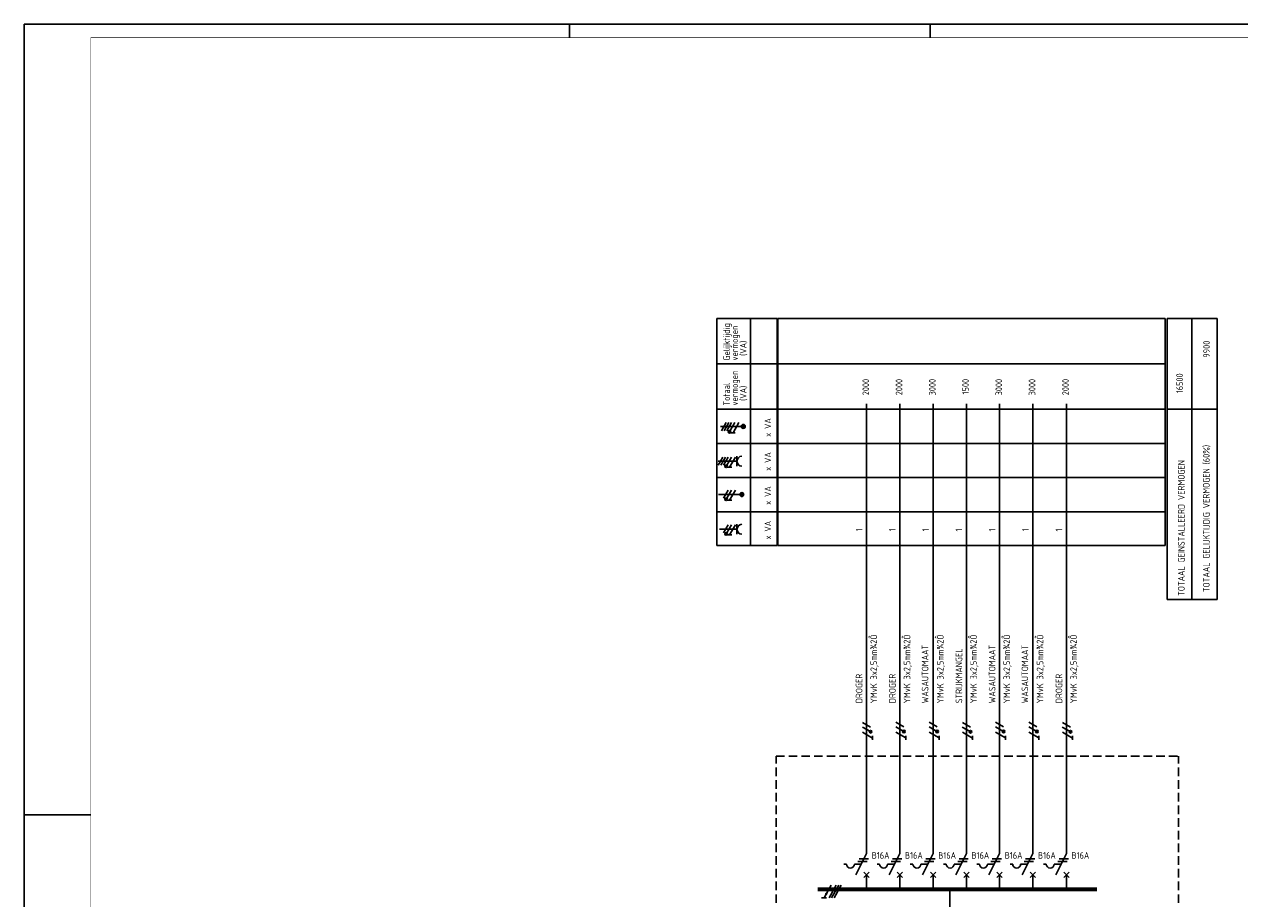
# Model space of a CAD drawing. Header units: millimetres. Extents: x 0 to 841, y 0 to 594.
# Tile 2 of 4: x 0 to 457, y 265 to 594. Entities that reach past the tile are written whole.
import ezdxf
from ezdxf.enums import TextEntityAlignment as Align

# ---------------------------------------------------------------- set-up
doc = ezdxf.new("R2010")
doc.units = ezdxf.units.MM
doc.header["$LTSCALE"] = 0.1
doc.linetypes.add('HIDDEN', pattern=[9.525, 6.35, -3.175])
doc.layers.get('0').update_dxf_attribs({"linetype": 'CONTINUOUS'})
for name, color, linetype in [('1', 7, 'CONTINUOUS'), ('40', 1, 'CONTINUOUS'), ('70', 1, 'CONTINUOUS'), ('71', 2, 'CONTINUOUS'), ('73', 4, 'CONTINUOUS'), ('EL$2B---_KADER', 4, 'CONTINUOUS'), ('LIJN018', 210, 'CONTINUOUS'), ('LIJN025', 10, 'CONTINUOUS'), ('LIJN035', 50, 'CONTINUOUS'), ('LIJN050', 90, 'CONTINUOUS'), ('TEKST25', 10, 'CONTINUOUS'), ('TEKST35', 50, 'CONTINUOUS'), ('TEKST50', 90, 'CONTINUOUS')]:
    doc.layers.add(name, color=color, linetype=linetype)
doc.styles.add('ISO', font='ISO.SHX')
doc.styles.add('NEN', font='iso.shx')
doc.styles.add('ROMAND', font='romand')

# ---------------------------------------------------------------- blocks, each defined once
blk = doc.blocks.new('A1')
at = {"layer": 'LIJN025'}
for p, q in [((205, 589), (205, 594)), ((340.5, 589), (340.5, 594)), ((0, 297), (25, 297))]:
    blk.add_line(p, q, dxfattribs=at)
blk.add_lwpolyline([(0, 0), (0, 594), (841, 594), (841, 0)], close=True, dxfattribs=at)
at = {"layer": 'LIJN050', "const_width": 0.2}
blk.add_lwpolyline([(836, 5), (836, 589), (25, 589), (25, 5)], close=True, dxfattribs=at)
at = {"layer": 'TEKST25', "style": 'ROMAND', "width": 2.899115}
blk.add_attdef('STATUS', text='', height=2.5, dxfattribs=at).set_placement((795, 71.5), (834, 71.5), align=Align.FIT)
at = {"layer": 'TEKST25', "style": 'ISO'}
for tag, p in [('E', (796.25, 66)), ('NAAM-E', (807.75, 66)), ('DATUM-E', (826, 66)), ('D', (796.25, 61)), ('NAAM-D', (807.75, 61)), ('DATUM-D', (826, 61)), ('C', (796.25, 56)), ('NAAM-C', (807.75, 56)), ('DATUM-C', (826, 56)), ('B', (796.25, 51)), ('NAAM-B', (807.75, 51)), ('DATUM-B', (826, 51)), ('A', (796.25, 46)), ('NAAM-A', (807.75, 46)), ('DATUM-A', (826, 46))]:
    blk.add_attdef(tag, text='', height=2.5, dxfattribs=at).set_placement(p, align=Align.CENTER)
for tag, p in [('DATUM', (673.75, 36.25)), ('SCHAAL', (709, 36.25)), ('GETEKEND', (739.25, 36.25)), ('GECONTOL.', (774, 36.25)), ('FORMAAT', (804.25, 28.25))]:
    blk.add_attdef(tag, p, '', height=2.5, dxfattribs=at)
at = {"layer": 'TEKST35', "style": 'ISO'}
for tag, p in [('PROJECT', (675.5, 72.5)), ('PLAATS', (675.5, 63.5)), ('INSTALLATIE-REGEL1', (675.5, 52.5)), ('INSTALLATIE-REGEL2', (675.5, 43.5))]:
    blk.add_attdef(tag, p, '', height=4, dxfattribs=at)
blk.add_attdef('PROJ.NR.', text='', height=4, dxfattribs=at).set_placement((822, 23), align=Align.CENTER)
at = {"layer": 'TEKST50', "style": 'ISO'}
blk.add_attdef('FILE-NAAM', text='', height=5, dxfattribs=at).set_placement((814.5, 7.5), align=Align.CENTER)

msp = doc.modelspace()

# ---------------------------------------------------------------- linework, layer by layer
at = {"color": 10}
for p, q in [((303.35, 270.52), (300.64, 265.83)), ((305.23, 270.52), (302.52, 265.83)), ((306.16, 270.52), (303.46, 265.83)), ((306.16, 270.52), (303.46, 265.83)), ((307.1, 270.52), (304.39, 265.83)), ((301.58, 265.83), (299.71, 265.83))]:
    msp.add_line(p, q, dxfattribs=at)
msp.add_line((306.16, 270.52), (303.46, 265.83))
at = {"color": 10, "const_width": 0.469}
msp.add_lwpolyline([(301.66, 267.12, 1), (301.25, 267.35, 1)], format="xyb", close=True, dxfattribs=at)
at = {"layer": '1', "color": 1}
for p, q in [((263.85, 444.34), (262.1, 441.31)), ((264.85, 444.34), (263.1, 441.31)), ((265.85, 444.34), (264.1, 441.31)), ((267.1, 444.34), (265.37, 441.35)), ((268.6, 444.34), (266.41, 440.55)), ((262.58, 431.34), (260.83, 428.31)), ((263.58, 431.34), (261.83, 428.31)), ((264.58, 431.34), (262.83, 428.31)), ((265.83, 431.34), (264.11, 428.35)), ((267.33, 431.34), (265.14, 427.55)), ((264.58, 418.94), (262.83, 415.91)), ((265.83, 418.94), (264.11, 415.95)), ((267.33, 418.94), (265.14, 415.15)), ((264.58, 405.94), (262.83, 402.91)), ((265.83, 405.94), (264.11, 402.95)), ((267.33, 405.94), (265.14, 402.15)), ((318.07, 328.23), (315.08, 329.95)), ((318.14, 329.95), (315.11, 331.7)), ((330.57, 328.27), (327.58, 330)), ((330.64, 330), (327.61, 331.75)), ((343.07, 328.27), (340.08, 330)), ((343.14, 330), (340.11, 331.75)), ((355.57, 328.23), (352.58, 329.95)), ((355.64, 329.95), (352.61, 331.7)), ((368.07, 328.27), (365.08, 330)), ((368.14, 330), (365.11, 331.75)), ((380.57, 328.27), (377.58, 330)), ((380.64, 330), (377.61, 331.75)), ((393.17, 328.23), (390.18, 329.95)), ((393.24, 329.95), (390.21, 331.7)), ((318.89, 325.79), (315.11, 327.98)), ((331.39, 325.84), (327.61, 328.02)), ((343.89, 325.84), (340.11, 328.02)), ((356.39, 325.79), (352.61, 327.98)), ((368.89, 325.84), (365.11, 328.02)), ((381.39, 325.84), (377.61, 328.02)), ((393.99, 325.79), (390.21, 327.98))]:
    msp.add_line(p, q, dxfattribs=at)
at = {"layer": '1', "color": 2}
for p, q in [((312.61, 274.44), (316.63, 282.47)), ((325.11, 274.44), (329.13, 282.47)), ((337.61, 274.44), (341.63, 282.47)), ((350.11, 274.44), (354.13, 282.47)), ((362.61, 274.44), (366.63, 282.47)), ((375.11, 274.44), (379.13, 282.47)), ((387.71, 274.44), (391.73, 282.47)), ((308.03, 278.44), (309.03, 278.44)), ((312.03, 278.44), (314.61, 278.44)), ((320.53, 278.44), (321.53, 278.44)), ((324.53, 278.44), (327.11, 278.44)), ((333.03, 278.44), (334.03, 278.44)), ((337.03, 278.44), (339.61, 278.44)), ((345.53, 278.44), (346.53, 278.44)), ((349.53, 278.44), (352.11, 278.44)), ((358.03, 278.44), (359.03, 278.44)), ((362.03, 278.44), (364.61, 278.44)), ((370.53, 278.44), (371.53, 278.44)), ((374.53, 278.44), (377.11, 278.44)), ((383.13, 278.44), (384.13, 278.44)), ((387.13, 278.44), (389.71, 278.44))]:
    msp.add_line(p, q, dxfattribs=at)
at = {"layer": '1', "color": 1}
for centre in [(265.13, 440.91), (263.86, 427.91), (263.86, 415.51), (263.86, 402.51), (318.14, 328.2), (330.64, 328.25), (343.14, 328.25), (355.64, 328.2), (368.14, 328.25), (380.64, 328.25), (393.24, 328.2)]:
    msp.add_circle(centre, 0.5, dxfattribs=at)
at = {"layer": '1', "color": 2}
for centre in [(310.53, 278.44), (323.03, 278.44), (335.53, 278.44), (348.03, 278.44), (360.53, 278.44), (373.03, 278.44), (385.63, 278.44)]:
    msp.add_arc(centre, 1.5, 180, 0, dxfattribs=at)
at = {"layer": '70'}
for p, q in [((267.19, 440.55), (265.64, 440.55)), ((265.92, 427.55), (264.37, 427.55)), ((265.92, 415.15), (264.37, 415.15)), ((265.92, 402.15), (264.37, 402.15)), ((318.88, 325.08), (318.88, 326.63)), ((331.38, 325.12), (331.38, 326.68)), ((343.88, 325.12), (343.88, 326.68)), ((356.38, 325.08), (356.38, 326.63)), ((368.88, 325.12), (368.88, 326.68)), ((381.38, 325.12), (381.38, 326.68)), ((393.98, 325.08), (393.98, 326.63)), ((313.36, 279.44), (316.86, 279.44)), ((313.86, 280.44), (317.36, 280.44)), ((325.86, 279.44), (329.36, 279.44)), ((326.36, 280.44), (329.86, 280.44)), ((338.36, 279.44), (341.86, 279.44)), ((338.86, 280.44), (342.36, 280.44)), ((350.86, 279.44), (354.36, 279.44)), ((351.36, 280.44), (354.86, 280.44)), ((363.36, 279.44), (366.86, 279.44)), ((363.86, 280.44), (367.36, 280.44)), ((375.86, 279.44), (379.36, 279.44)), ((376.36, 280.44), (379.86, 280.44)), ((388.46, 279.44), (391.96, 279.44)), ((388.96, 280.44), (392.46, 280.44))]:
    msp.add_line(p, q, dxfattribs=at)
at = {"layer": '70', "const_width": 0.5}
for points in [[(264.88, 440.91, 1), (265.38, 440.91, 1)], [(263.61, 427.91, 1), (264.11, 427.91, 1)], [(263.61, 415.51, 1), (264.11, 415.51, 1)], [(263.61, 402.51, 1), (264.11, 402.51, 1)], [(318.14, 328.45, 1), (318.14, 327.95, 1)], [(330.64, 328.5, 1), (330.64, 328, 1)], [(343.14, 328.5, 1), (343.14, 328, 1)], [(355.64, 328.45, 1), (355.64, 327.95, 1)], [(368.14, 328.5, 1), (368.14, 328, 1)], [(380.64, 328.5, 1), (380.64, 328, 1)], [(393.24, 328.45, 1), (393.24, 327.95, 1)]]:
    msp.add_lwpolyline(points, format="xyb", close=True, dxfattribs=at)
at = {"layer": '71'}
for p, q in [((260.79, 429.82), (267.88, 429.82)), ((267.88, 427.94), (267.88, 431.7)), ((261.28, 404.24), (267.88, 404.24)), ((267.88, 402.36), (267.88, 406.12)), ((315.63, 273.44), (317.63, 275.44)), ((317.63, 273.44), (315.63, 275.44)), ((328.13, 273.44), (330.13, 275.44)), ((330.13, 273.44), (328.13, 275.44)), ((340.63, 273.44), (342.63, 275.44)), ((342.63, 273.44), (340.63, 275.44)), ((353.13, 273.44), (355.13, 275.44)), ((355.13, 273.44), (353.13, 275.44)), ((365.63, 273.44), (367.63, 275.44)), ((367.63, 273.44), (365.63, 275.44)), ((378.13, 273.44), (380.13, 275.44)), ((380.13, 273.44), (378.13, 275.44)), ((390.73, 273.44), (392.73, 275.44)), ((392.73, 273.44), (390.73, 275.44))]:
    msp.add_line(p, q, dxfattribs=at)
for centre, radius in [((270.28, 442.9), 0.75), ((270.28, 442.9), 0.5), ((270.28, 442.9), 0.25), ((269.71, 417.32), 0.75), ((269.71, 417.32), 0.5), ((269.71, 417.32), 0.25)]:
    msp.add_circle(centre, radius, dxfattribs=at)
for centre in [(269.76, 429.82), (269.76, 404.24)]:
    msp.add_arc(centre, 1.88, 90, 270, dxfattribs=at)
at = {"layer": '73', "const_width": 1.5}
msp.add_lwpolyline([(298.26, 269.02), (403.22, 269.02)], dxfattribs=at)
at = {"layer": 'LIJN018', "color": 9, "linetype": 'Continuous'}
for p, q in [((283.29, 483.4), (428.79, 483.4)), ((283.29, 398.15), (283.29, 483.4)), ((323.31, 483.4), (428.79, 483.4)), ((283.29, 466.4), (428.79, 466.4)), ((323.31, 466.4), (428.79, 466.4)), ((283.29, 449.43), (428.79, 449.43)), ((323.31, 449.43), (428.79, 449.43)), ((283.29, 436.43), (428.79, 436.43)), ((323.31, 436.43), (428.79, 436.43)), ((283.29, 423.66), (428.79, 423.66)), ((323.31, 423.66), (428.79, 423.66)), ((283.29, 410.85), (428.79, 410.85)), ((323.31, 410.85), (428.79, 410.85)), ((283.29, 398.15), (428.79, 398.15)), ((323.31, 398.15), (428.79, 398.15))]:
    msp.add_line(p, q, dxfattribs=at)
at = {"layer": 'LIJN018', "color": 9}
msp.add_line((428.79, 398.15), (428.79, 483.4), dxfattribs=at)
at = {"layer": 'LIJN025', "linetype": 'Continuous'}
for p, q in [((260.31, 398.16), (260.31, 483.4)), ((260.31, 483.4), (282.99, 483.4)), ((272.99, 398.16), (272.99, 483.4)), ((282.99, 398.16), (282.99, 483.4)), ((429.66, 377.81), (429.66, 483.43)), ((429.66, 483.43), (448.45, 483.43)), ((438.83, 377.98), (438.83, 483.27)), ((448.45, 377.81), (448.45, 483.43)), ((260.31, 466.4), (282.99, 466.4)), ((260.31, 449.43), (282.99, 449.43)), ((429.66, 449.43), (448.45, 449.43)), ((260.31, 436.44), (282.99, 436.44)), ((260.31, 423.66), (282.99, 423.66)), ((260.31, 410.85), (282.99, 410.85)), ((260.31, 398.16), (282.99, 398.16)), ((429.66, 377.81), (448.45, 377.81))]:
    msp.add_line(p, q, dxfattribs=at)
at = {"layer": 'LIJN025', "linetype": 'HIDDEN', "ltscale": 5}
for p, q in [((282.63, 319.02), (433.84, 319.02)), ((282.63, 249.62), (282.63, 319.02)), ((433.84, 249.62), (433.84, 319.02))]:
    msp.add_line(p, q, dxfattribs=at)
at = {"layer": 'LIJN035'}
for p, q in [((316.63, 282.47), (316.63, 451.37)), ((329.13, 282.47), (329.13, 451.37)), ((341.63, 282.47), (341.63, 451.37)), ((354.13, 282.47), (354.13, 451.37)), ((366.63, 282.47), (366.63, 451.37)), ((379.13, 282.47), (379.13, 451.37)), ((391.73, 282.47), (391.73, 451.37)), ((269.78, 442.9), (261.71, 442.9)), ((269.21, 417.32), (261.01, 417.32)), ((316.63, 269.02), (316.63, 274.52)), ((329.13, 269.02), (329.13, 274.52)), ((341.63, 269.02), (341.63, 274.52)), ((354.13, 269.02), (354.13, 274.52)), ((366.63, 269.02), (366.63, 274.52)), ((379.13, 269.02), (379.13, 274.52)), ((391.73, 269.02), (391.73, 274.52))]:
    msp.add_line(p, q, dxfattribs=at)
at = {"layer": 'LIJN035', "color": 90}
msp.add_line((347.86, 231.62), (347.86, 269.02), dxfattribs=at)

# ---------------------------------------------------------------- block references
at = {"layer": 'EL$2B---_KADER'}
msp.add_blockref('A1', (0, 0), dxfattribs=at)

# ---------------------------------------------------------------- texts
at = {"layer": '40', "linetype": 'Continuous', "style": 'NEN'}
for s, p in [('Gelijktijdig', (265.24, 467.65)), ('vermogen', (268.24, 467.65)), ('(VA)', (271.49, 469.4)), ('vermogen', (268.24, 450.73)), ('Totaal', (265.24, 450.73)), ('(VA)', (271.49, 452.48)), ('x VA', (280.74, 438.99)), ('x VA', (280.74, 426.22)), ('x VA', (280.74, 413.43)), ('x VA', (280.74, 400.41))]:
    msp.add_text(s, height=2.5, rotation=90, dxfattribs=at).set_placement(p)
at = {"layer": '40', "style": 'NEN'}
for s, p in [('9900', (445.64, 471.93)), ('16500', (435.52, 459.11)), ('TOTAAL GELIJKTIJDIG VERMOGEN (60%%%)', (445.56, 408.31)), ('TOTAAL GEINSTALLEERD VERMOGEN', (436.17, 404.74))]:
    msp.add_text(s, height=2.5, rotation=90, dxfattribs=at).set_placement(p, align=Align.CENTER)
for s, p in [('2000', (317.56, 460.77)), ('2000', (330.06, 460.77)), ('3000', (342.56, 460.77)), ('1500', (355.06, 460.77)), ('3000', (367.56, 460.77)), ('3000', (380.06, 460.77)), ('2000', (392.66, 460.77))]:
    msp.add_text(s, height=2.5, rotation=90, dxfattribs=at).set_placement(p, align=Align.RIGHT)
for s, p in [('1', (315.06, 403.46)), ('1', (327.56, 403.46)), ('1', (340.06, 403.46)), ('1', (352.56, 403.46)), ('1', (365.06, 403.46)), ('1', (377.56, 403.46)), ('1', (390.16, 403.46)), (' YMvK 3x2,5mm¾2Ô', (320.56, 337.37)), (' YMvK 3x2,5mm¾2Ô', (333.06, 337.37)), (' YMvK 3x2,5mm¾2Ô', (345.56, 337.37)), (' YMvK 3x2,5mm¾2Ô', (358.06, 337.37)), (' YMvK 3x2,5mm¾2Ô', (370.56, 337.37)), (' YMvK 3x2,5mm¾2Ô', (383.06, 337.37)), (' YMvK 3x2,5mm¾2Ô', (395.66, 337.37)), ('WASAUTOMAAT', (339.86, 338.87)), ('STRIJKMANGEL', (352.56, 338.87)), ('WASAUTOMAAT', (365.06, 338.87)), ('WASAUTOMAAT', (377.36, 338.87)), ('DROGER', (315.06, 338.87)), ('DROGER', (327.56, 338.87)), ('DROGER', (390.16, 338.87))]:
    msp.add_text(s, height=2.5, rotation=90, dxfattribs=at).set_placement(p)
for p in [(318.54, 280.45), (331.04, 280.45), (343.54, 280.45), (356.04, 280.45), (368.54, 280.45), (381.04, 280.45), (393.64, 280.45)]:
    msp.add_text('B16A', height=2.5, dxfattribs=at).set_placement(p)

doc.saveas('drawing.dxf')
